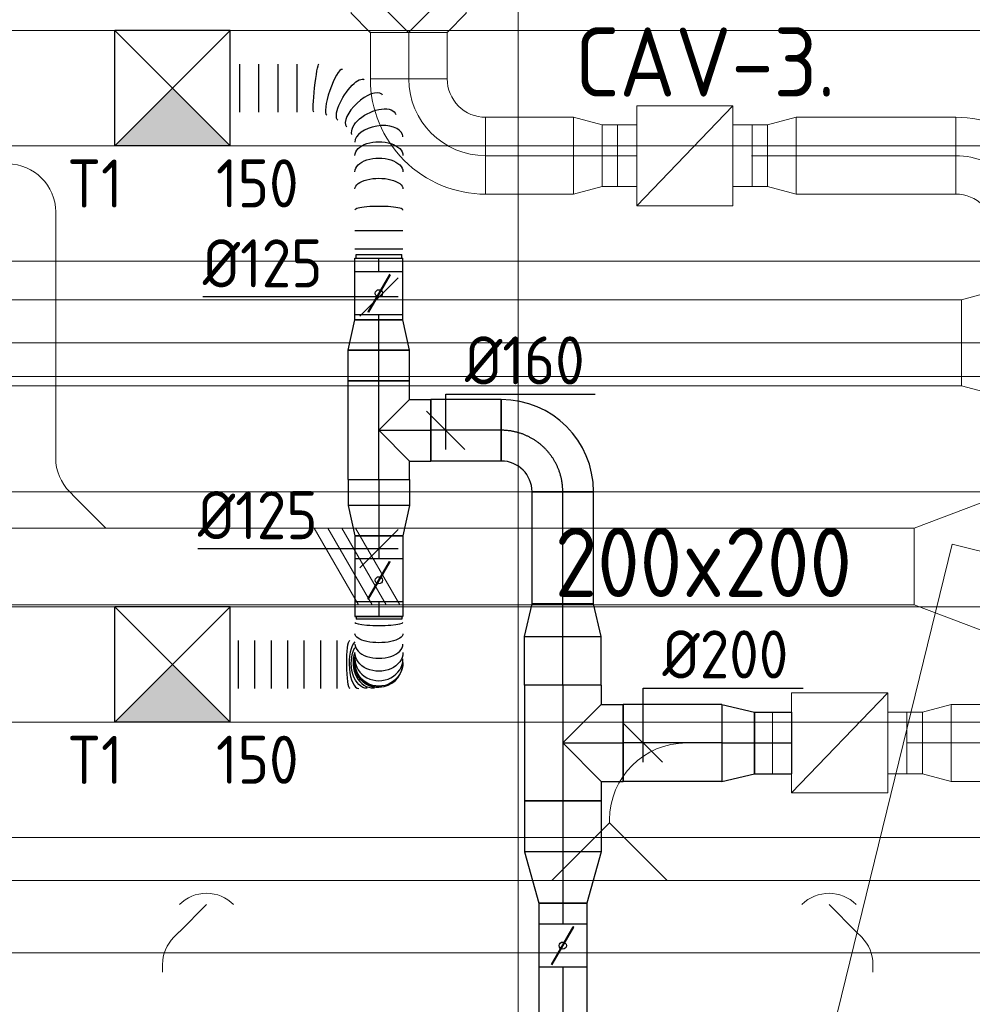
# Model space of a CAD drawing. Header units: millimetres. Extents: x -75017 to 35076, y -1757 to 51354.
# Tile 30 of 41: x -63218 to -60738, y 46312 to 48874. Entities that reach past the tile are written whole.
import ezdxf
from ezdxf.enums import TextEntityAlignment as Align

# ---------------------------------------------------------------- set-up
doc = ezdxf.new("R2010")
doc.units = ezdxf.units.MM
doc.header["$LTSCALE"] = 50
doc.linetypes.add('CENTER2', pattern=[28.575, 19.05, -3.175, 3.175, -3.175])
for name, color, linetype in [('4plfd', 254, 'Continuous'), ('WL570---_TOEVOER', 200, 'Continuous'), ('WL570---_TOEVOER_HL', 1, 'Continuous'), ('WL570---_TOEVOER_RST', 200, 'Continuous'), ('WL570---_TOEVOER_RST_HL', 1, 'Continuous'), ('WM570---_TOEVOER', 2, 'Continuous'), ('WM570---_TOEVOER_PR', 2, 'Continuous'), ('WM570---_TOEVOER_RST_PR', 1, 'Continuous')]:
    doc.layers.add(name, color=color, linetype=linetype)
for name, color, linetype, lineweight in [('WL570---_BESTAAND-HARTLIJN', 161, 'Continuous', 0), ('WL570---_BESTAAND-MAATVOERING', 160, 'Continuous', 0), ('WL570---_BESTAAND-RETOUR', 100, 'Continuous', 0), ('WL570---_BESTAAND-TOEVOER', 200, 'Continuous', 0), ('WL570---_DEMONTEREN', 10, 'Continuous', 0)]:
    doc.layers.add(name, color=color, linetype=linetype, lineweight=lineweight)
doc.layers.get('WL570---_DEMONTEREN').off()
doc.styles.add('BURO-025', font='ISO96.shx', dxfattribs={"height": 125})
doc.styles.add('MAATVOERING', font='ISO')

# ---------------------------------------------------------------- blocks, each defined once
blk = doc.blocks.new('OBO12500090H')
blk.add_lwpolyline([(62.5, -125, 0.414214), (-125, 62.5), (-125, -62.5, -0.414214), (-62.5, -125)], format="xyb", close=True)
at = {"invisible_edges": 15}
for points in [[(-114.1, -63.4), (-92.4, 59.7), (-125, 62.5), (-125, -62.5)], [(-103.6, -66.3), (-60.9, 51.2), (-92.4, 59.7), (-114.1, -63.4)], [(-93.8, -70.9), (-31.2, 37.4), (-60.9, 51.2), (-103.6, -66.3)], [(-84.8, -77.1), (-4.5, 18.6), (-31.2, 37.4), (-93.8, -70.9)], [(-77.1, -84.8), (18.6, -4.5), (-4.5, 18.6), (-84.8, -77.1)], [(-70.9, -93.8), (37.4, -31.2), (18.6, -4.5), (-77.1, -84.8)], [(-66.3, -103.6), (51.2, -60.9), (37.4, -31.2), (-70.9, -93.8)], [(-63.4, -114.1), (59.7, -92.4), (51.2, -60.9), (-66.3, -103.6)], [(-62.5, -125), (62.5, -125), (59.7, -92.4), (-63.4, -114.1)]]:
    blk.add_3dface(points, dxfattribs=at)
at = {"layer": 'WL570---_BESTAAND-HARTLIJN'}
blk.add_arc((-125, -125), 125, 0, 90, dxfattribs=at)
blk = doc.blocks.new('OAF12500045L')
blk.add_line((-138.4, 0), (138.4, 0))
blk.add_lwpolyline([(-88.4, 0), (-123.7, 35.4), (-35.4, 123.7), (88.4, 0)])
at = {"layer": 'WL570---_BESTAAND-HARTLIJN'}
blk.add_line((-79.5, 79.5), (0, 0), dxfattribs=at)
blk = doc.blocks.new('KARO')
for p, q in [((1, 0.5), (0, 0.5)), ((0, -0.5), (1, -0.5))]:
    blk.add_line(p, q)
at = {"invisible_edges": 15}
blk.add_3dface([(0, 0.5), (0, -0.5), (1, -0.5), (1, 0.5)], dxfattribs=at)
at = {"layer": 'WL570---_BESTAAND-HARTLIJN'}
blk.add_line((0, 0), (1, 0), dxfattribs=at)
blk = doc.blocks.new('RB45UP')
blk.add_lwpolyline([(0, -0.5), (0.707107, -0.5), (0.707107, 0.5), (0, 0.5, -0.133256), (0.128411, 0.465158, -0.106756), (0.25, 0.353553, -0.082828), (0.325143, 0.198077, -0.071352), (0.353553, 0, -0.071352), (0.325143, -0.198077, -0.082828), (0.25, -0.353553, -0.106756), (0.128411, -0.465158, -0.133256)], format="xyb", close=True)
at = {"layer": 'WL570---_BESTAAND-HARTLIJN'}
blk.add_line((0, 0), (0.707107, 0), dxfattribs=at)
blk = doc.blocks.new('OBO12500045O')
at = {"xscale": 125, "yscale": 125, "zscale": 125}
blk.add_blockref('RB45UP', (0, 0), dxfattribs=at)
blk = doc.blocks.new('RB45DO')
blk.add_lwpolyline([(0.707107, 0.5), (0, 0.5), (0, -0.5), (0.707107, -0.5, 0.133256), (0.835518, -0.465158, 0.106756), (0.957107, -0.353553, 0.082828), (1.032249, -0.198077, 0.071352), (1.06066, 0, 0.071352), (1.032249, 0.198077, 0.082828), (0.957107, 0.353553, 0.106756), (0.835518, 0.465158, 0.133256)], format="xyb", close=True)
at = {"layer": 'WL570---_BESTAAND-HARTLIJN'}
blk.add_line((0, 0), (1.06066, 0), dxfattribs=at)
blk = doc.blocks.new('OBO12500045N')
at = {"xscale": 125, "yscale": 125, "zscale": 125}
blk.add_blockref('RB45DO', (0, 0), dxfattribs=at)
blk = doc.blocks.new('OBO12500045H')
blk.add_lwpolyline([(62.5, -51.8, 0.198912), (7.6, 80.8), (-80.8, -7.6, -0.198912), (-62.5, -51.8)], format="xyb", close=True)
at = {"invisible_edges": 15}
for points in [[(-77.1, -11.6), (18.6, 68.7), (7.6, 80.8), (-80.8, -7.6)], [(-73.8, -15.9), (28.6, 55.8), (18.6, 68.7), (-77.1, -11.6)], [(-70.9, -20.5), (37.4, 42), (28.6, 55.8), (-73.8, -15.9)], [(-68.4, -25.4), (44.9, 27.5), (37.4, 42), (-70.9, -20.5)], [(-66.3, -30.4), (51.2, 12.4), (44.9, 27.5), (-68.4, -25.4)], [(-64.6, -35.6), (56.1, -3.2), (51.2, 12.4), (-66.3, -30.4)], [(-63.4, -40.9), (59.7, -19.2), (56.1, -3.2), (-64.6, -35.6)], [(-62.7, -46.3), (61.8, -35.4), (59.7, -19.2), (-63.4, -40.9)], [(-62.5, -51.8), (62.5, -51.8), (61.8, -35.4), (-62.7, -46.3)]]:
    blk.add_3dface(points, dxfattribs=at)
at = {"layer": 'WL570---_BESTAAND-HARTLIJN'}
blk.add_arc((-125, -51.8), 125, 0, 45, dxfattribs=at)
blk = doc.blocks.new('OTS20020020000H')
blk.add_lwpolyline([(-150, -100), (150, -100), (150, 100), (100, 150), (-100, 150), (-150, 100)], close=True)
at = {"layer": 'WL570---_BESTAAND-HARTLIJN'}
blk.add_line((-150, 0), (150, 0), dxfattribs=at)
at = {"layer": 'WL570---_BESTAAND-RETOUR'}
blk.add_lwpolyline([(-150, 0), (0, 150), (150, 0)], dxfattribs=at)
blk = doc.blocks.new('OBO20000090H')
blk.add_lwpolyline([(100, -200, 0.414214), (-200, 100), (-200, -100, -0.414214), (-100, -200)], format="xyb", close=True)
at = {"invisible_edges": 15}
for points in [[(-182.6, -101.5), (-147.9, 95.4), (-200, 100), (-200, -100)], [(-165.8, -106), (-97.4, 81.9), (-147.9, 95.4), (-182.6, -101.5)], [(-150, -113.4), (-50, 59.8), (-97.4, 81.9), (-165.8, -106)], [(-135.7, -123.4), (-7.2, 29.8), (-50, 59.8), (-150, -113.4)], [(-123.4, -135.7), (29.8, -7.2), (-7.2, 29.8), (-135.7, -123.4)], [(-113.4, -150), (59.8, -50), (29.8, -7.2), (-123.4, -135.7)], [(-106, -165.8), (81.9, -97.4), (59.8, -50), (-113.4, -150)], [(-101.5, -182.6), (95.4, -147.9), (81.9, -97.4), (-106, -165.8)], [(-100, -200), (100, -200), (95.4, -147.9), (-101.5, -182.6)]]:
    blk.add_3dface(points, dxfattribs=at)
at = {"layer": 'WL570---_BESTAAND-HARTLIJN'}
blk.add_arc((-200, -200), 200, 0, 90, dxfattribs=at)
blk = doc.blocks.new('KARH')
for p, q in [((1, 0.5), (0, 0.5)), ((0, -0.5), (1, -0.5))]:
    blk.add_line(p, q)
at = {"invisible_edges": 15}
blk.add_3dface([(0, 0.5), (0, -0.5), (1, -0.5), (1, 0.5)], dxfattribs=at)
blk = doc.blocks.new('OSV20012501390G')
blk.add_lwpolyline([(0, -100), (140, -62.5), (140, 62.5), (0, 100)], close=True)
at = {"layer": 'WL570---_BESTAAND-HARTLIJN'}
blk.add_line((0, 0), (140, 0), dxfattribs=at)
blk = doc.blocks.new('OSV28022401040G')
blk.add_lwpolyline([(0, -140), (104.5, -112), (104.5, 112), (0, 140)], close=True)
at = {"layer": 'WL570---_BESTAAND-HARTLIJN'}
blk.add_line((0, 0), (104.5, 0), dxfattribs=at)
blk = doc.blocks.new('VBX1601600016025000')
blk.add_lwpolyline([(50, -130), (300, -130), (300, 130), (50, 130)], close=True)
for points in [[(50, 80), (0, 80), (0, -80), (50, -80)], [(300, -80), (350, -80), (350, 80), (300, 80)]]:
    blk.add_lwpolyline(points)
at = {"layer": 'WL570---_BESTAAND-HARTLIJN'}
blk.add_line((300, 0), (350, 0), dxfattribs=at)
at = {"layer": 'WL570---_BESTAAND-TOEVOER'}
blk.add_line((50, -130), (300, 130), dxfattribs=at)
blk = doc.blocks.new('OSV2001600740G')
blk.add_lwpolyline([(0, -100), (74.6, -80), (74.6, 80), (0, 100)], close=True)
at = {"layer": 'WL570---_BESTAAND-HARTLIJN'}
blk.add_line((0, 0), (74.6, 0), dxfattribs=at)
blk = doc.blocks.new('VV235020020020002000G')
blk.add_lwpolyline([(0, -175), (200, -100), (200, 100), (0, 175)], close=True)
at = {"invisible_edges": 15}
blk.add_3dface([(0, -175), (200, -100), (200, 100), (0, 175)], dxfattribs=at)
blk = doc.blocks.new('OSV1251000460G')
blk.add_lwpolyline([(0, -62.5), (46.7, -50), (46.7, 50), (0, 62.5)], close=True)
at = {"layer": 'WL570---_BESTAAND-HARTLIJN'}
blk.add_line((0, 0), (46.7, 0), dxfattribs=at)
blk = doc.blocks.new('OBO10000045H')
blk.add_lwpolyline([(50, -41.4, 0.198912), (6.1, 64.6), (-64.6, -6.1, -0.198912), (-50, -41.4)], format="xyb", close=True)
at = {"invisible_edges": 15}
for points in [[(-61.7, -9.3), (14.9, 55), (6.1, 64.6), (-64.6, -6.1)], [(-59, -12.7), (22.9, 44.6), (14.9, 55), (-61.7, -9.3)], [(-56.7, -16.4), (29.9, 33.6), (22.9, 44.6), (-59, -12.7)], [(-54.7, -20.3), (35.9, 22), (29.9, 33.6), (-56.7, -16.4)], [(-53, -24.3), (41, 9.9), (35.9, 22), (-54.7, -20.3)], [(-51.7, -28.5), (44.9, -2.6), (41, 9.9), (-53, -24.3)], [(-50.8, -32.7), (47.7, -15.4), (44.9, -2.6), (-51.7, -28.5)], [(-50.2, -37.1), (49.4, -28.3), (47.7, -15.4), (-50.8, -32.7)], [(-50, -41.4), (50, -41.4), (49.4, -28.3), (-50.2, -37.1)]]:
    blk.add_3dface(points, dxfattribs=at)
at = {"layer": 'WL570---_BESTAAND-HARTLIJN'}
blk.add_arc((-100, -41.4), 100, 0, 45, dxfattribs=at)
blk = doc.blocks.new('OZA1250100045R')
blk.add_lwpolyline([(70.7, 0), (106.1, 35.4), (35.4, 106.1), (-70.7, 0)])
at = {"layer": 'WL570---_BESTAAND-HARTLIJN'}
blk.add_line((0, 0), (70.7, 70.7), dxfattribs=at)
at = {"layer": 'WL570---_BESTAAND-TOEVOER'}
blk.add_arc((0, 70.7), 100, 225, 315, dxfattribs=at)
blk = doc.blocks.new('OBO20000045H')
blk.add_lwpolyline([(100, -82.8, 0.198912), (12.1, 129.3), (-129.3, -12.1, -0.198912), (-100, -82.8)], format="xyb", close=True)
at = {"invisible_edges": 15}
for points in [[(-123.4, -18.6), (29.8, 110), (12.1, 129.3), (-129.3, -12.1)], [(-118.1, -25.5), (45.7, 89.2), (29.8, 110), (-123.4, -18.6)], [(-113.4, -32.8), (59.8, 67.2), (45.7, 89.2), (-118.1, -25.5)], [(-109.4, -40.6), (71.9, 43.9), (59.8, 67.2), (-113.4, -32.8)], [(-106, -48.6), (81.9, 19.8), (71.9, 43.9), (-109.4, -40.6)], [(-103.4, -57), (89.8, -5.2), (81.9, 19.8), (-106, -48.6)], [(-101.5, -65.5), (95.4, -30.7), (89.8, -5.2), (-103.4, -57)], [(-100.4, -74.1), (98.9, -56.7), (95.4, -30.7), (-101.5, -65.5)], [(-100, -82.8), (100, -82.8), (98.9, -56.7), (-100.4, -74.1)]]:
    blk.add_3dface(points, dxfattribs=at)
at = {"layer": 'WL570---_BESTAAND-HARTLIJN'}
blk.add_arc((-200, -82.8), 200, 0, 45, dxfattribs=at)
blk = doc.blocks.new('UISO')
for p, q in [((0, 0.18), (1, 0.757)), ((0, 0), (1, 0.577))]:
    blk.add_line(p, q)
at = {"layer": 'WL570---_BESTAAND-TOEVOER'}
for p, q in [((0, 0.36), (1, 0.937)), ((0, -0.18), (1, 0.397))]:
    blk.add_line(p, q, dxfattribs=at)
blk = doc.blocks.new('Block plafond 7e noord')
at = {"color": 8, "linetype": 'Continuous', "lineweight": 13}
for p, q in [((11250, -150), (11250, -7050)), ((150, -1350), (22347.2, -1350)), ((150, -1650), (22347.2, -1650)), ((150, -1950), (22347.2, -1950)), ((150, -1950), (22347.2, -1950)), ((150, -2250), (22347.2, -2250)), ((150, -2550), (22347.2, -2550)), ((150, -2850), (22347.2, -2850)), ((150, -3150), (22347.2, -3150)), ((150, -3450), (22347.2, -3450)), ((150, -3750), (22347.2, -3750))]:
    blk.add_line(p, q, dxfattribs=at)
at = {"layer": '4plfd', "linetype": 'Continuous', "lineweight": 18, "flags": 128}
blk.add_lwpolyline([(15090.2, -5799.8), (15095.2, -5799.9, 0.465532), (16082.1, -4670.6), (16075.8, -4629.7), (15914.9, -3564.8), (12379.6, -2686.2), (12379.6, -2686.2), (11921.1, -4555.5), (11615.9, -5799.7)], format="xyb", close=True, dxfattribs=at)
blk = doc.blocks.new('*U451')
at = {"color": 0, "ltscale": 10}
for p, q in [((150, 150, -2500), (-150, 150, -2500)), ((-150, -150, -2500), (-150, 150, -2500)), ((150, -150, -2500), (-150, 150, -2500)), ((-150, -150, -2500), (150, 150, -2500)), ((150, -150, -2500), (150, 150, -2500)), ((150, -150, -2500), (-150, -150, -2500))]:
    blk.add_line(p, q, dxfattribs=at)
at = {"layer": 'WL570---_TOEVOER_RST_HL', "linetype": 'CENTER2'}
blk.add_circle((0, 0, -2500), 0.075, dxfattribs=at)
at = {"layer": 'WL570---_TOEVOER_RST', "color": 2, "style": 'BURO-025'}
for tag in ['MC', 'Q']:
    blk.add_attdef(tag, text='', height=125, dxfattribs=at).set_placement((0, 0), align=Align.MIDDLE)
at = {"layer": 'WM570---_TOEVOER_RST_PR', "color": 2, "style": 'BURO-025'}
blk.add_attdef('POSNR', text='', height=125, dxfattribs=at).set_placement((0, 0), align=Align.MIDDLE)
blk = doc.blocks.new('*U483')
at = {"color": 0, "ltscale": 10}
for p, q in [((-100, 100, -2700), (-100, 157.3, -2700)), ((-100, 157.3, -2700), (100, 157.3, -2700)), ((100, 100, -2700), (100, 157.3, -2700)), ((-150.3, 100, -2700), (-100, 100, -2700)), ((-150.3, 100, -2700), (-150.3, -100, -2700)), ((-100, 100, -2700), (0, 0, -2700)), ((100, 100, -2700), (0, 0, -2700)), ((100, 100, -2700), (150.3, 100, -2700)), ((150.3, 100, -2700), (150.3, -100, -2700)), ((-150.3, -100, -2700), (150.3, -100, -2700))]:
    blk.add_line(p, q, dxfattribs=at)
at = {"layer": 'WL570---_TOEVOER_HL', "linetype": 'CENTER2'}
for p, q in [((0, 0, -2700), (0, 157.3, -2700)), ((-150.3, 0, -2700), (150.3, 0, -2700))]:
    blk.add_line(p, q, dxfattribs=at)
at = {"layer": 'WM570---_TOEVOER_PR', "color": 2, "style": 'BURO-025'}
blk.add_attdef('POSNR', text='', height=125, dxfattribs=at).set_placement((0, 0), align=Align.MIDDLE)
blk = doc.blocks.new('*U484')
at = {"color": 0, "ltscale": 10}
for p, q in [((0, 80, -2700), (96.7, 80, -2700)), ((0, -80, -2700), (0, 80, -2700)), ((96.7, 80, -2700), (96.7, -80, -2700)), ((0, -80, -2700), (96.7, -80, -2700))]:
    blk.add_line(p, q, dxfattribs=at)
at = {"layer": 'WL570---_TOEVOER_HL', "linetype": 'CENTER2'}
blk.add_line((0, 0, -2700), (96.7, 0, -2700), dxfattribs=at)
at = {"layer": 'WM570---_TOEVOER_PR', "color": 2, "style": 'BURO-025'}
blk.add_attdef('POSNR', text='', height=125, dxfattribs=at).set_placement((0, 0), align=Align.MIDDLE)
blk = doc.blocks.new('*U486')
at = {"color": 0, "ltscale": 10}
for p, q in [((0, 100, -2700), (85.2, 80, -2700)), ((0, 100, -2700), (0, -100, -2700)), ((85.2, 80, -2700), (85.2, -80, -2700)), ((0, -100, -2700), (85.2, -80, -2700))]:
    blk.add_line(p, q, dxfattribs=at)
at = {"layer": 'WL570---_TOEVOER_HL', "linetype": 'CENTER2'}
blk.add_line((0, 0, -2700), (85.2, 0, -2700), dxfattribs=at)
for centre in [(0, 0, -2700), (85.2, 0, -2700)]:
    blk.add_circle(centre, 0.075, dxfattribs=at)
at = {"layer": 'WM570---_TOEVOER_PR', "color": 2, "style": 'BURO-025'}
blk.add_attdef('POSNR', text='', height=125, dxfattribs=at).set_placement((0, 0), align=Align.MIDDLE)
blk = doc.blocks.new('*U487')
at = {"color": 0, "ltscale": 10}
for p, q in [((0, 80, -2700), (67.9, 80, -2700)), ((0, -80, -2700), (0, 80, -2700)), ((67.9, 80, -2700), (67.9, -80, -2700)), ((0, -80, -2700), (67.9, -80, -2700))]:
    blk.add_line(p, q, dxfattribs=at)
at = {"layer": 'WL570---_TOEVOER_HL', "linetype": 'CENTER2'}
blk.add_line((0, 0, -2700), (67.9, 0, -2700), dxfattribs=at)
at = {"layer": 'WM570---_TOEVOER_PR', "color": 2, "style": 'BURO-025'}
blk.add_attdef('POSNR', text='', height=125, dxfattribs=at).set_placement((0, 0), align=Align.MIDDLE)
blk = doc.blocks.new('*U488')
at = {"color": 0, "ltscale": 10}
for p, q in [((0, 80, -2700), (183.7, 80, -2700)), ((0, -80, -2700), (0, 80, -2700)), ((183.7, 80, -2700), (183.7, -80, -2700)), ((0, -80, -2700), (183.7, -80, -2700))]:
    blk.add_line(p, q, dxfattribs=at)
at = {"layer": 'WL570---_TOEVOER_HL', "linetype": 'CENTER2'}
blk.add_line((0, 0, -2700), (183.7, 0, -2700), dxfattribs=at)
at = {"layer": 'WM570---_TOEVOER_PR', "color": 2, "style": 'BURO-025'}
blk.add_attdef('POSNR', text='', height=125, dxfattribs=at).set_placement((0, 0), align=Align.MIDDLE)
blk = doc.blocks.new('*U489')
at = {"color": 0, "ltscale": 10}
for p, q in [((-128.3, 80, -2700), (128.3, 80, -2700)), ((-128.3, 80, -2700), (-128.3, -80, -2700)), ((128.3, 80, -2700), (128.3, -80, -2700)), ((0, 0, -2700), (-80, -80, -2700)), ((0, 0, -2700), (80, -80, -2700)), ((-128.3, -80, -2700), (-80, -80, -2700)), ((-80, -80, -2700), (-80, -134.9, -2700)), ((80, -80, -2700), (128.3, -80, -2700)), ((80, -80, -2700), (80, -134.9, -2700)), ((80, -134.9, -2700), (-80, -134.9, -2700))]:
    blk.add_line(p, q, dxfattribs=at)
at = {"layer": 'WL570---_TOEVOER_HL', "linetype": 'CENTER2'}
for p, q in [((-128.3, 0, -2700), (128.3, 0, -2700)), ((0, 0, -2700), (0, -134.9, -2700))]:
    blk.add_line(p, q, dxfattribs=at)
at = {"layer": 'WM570---_TOEVOER_PR', "color": 2, "style": 'BURO-025'}
blk.add_attdef('POSNR', text='', height=125, dxfattribs=at).set_placement((0, 0), align=Align.MIDDLE)
blk = doc.blocks.new('*U490')
at = {"color": 0, "ltscale": 10}
for p, q in [((0, 80, -2700), (80.6, 80, -2700)), ((0, -80, -2700), (0, 80, -2700)), ((80.6, 80, -2700), (80.6, -80, -2700)), ((0, -80, -2700), (80.6, -80, -2700))]:
    blk.add_line(p, q, dxfattribs=at)
at = {"layer": 'WL570---_TOEVOER_HL', "linetype": 'CENTER2'}
blk.add_line((0, 0, -2700), (80.6, 0, -2700), dxfattribs=at)
at = {"layer": 'WM570---_TOEVOER_PR', "color": 2, "style": 'BURO-025'}
blk.add_attdef('POSNR', text='', height=125, dxfattribs=at).set_placement((0, 0), align=Align.MIDDLE)
blk = doc.blocks.new('*U491')
at = {"color": 0, "ltscale": 10}
for p, q in [((0, 62.5, -2700), (59.6, 62.5, -2700)), ((0, -62.5, -2700), (0, 62.5, -2700)), ((0, -62.5, -2700), (59.6, -62.5, -2700))]:
    blk.add_line(p, q, dxfattribs=at)
at = {"layer": 'WL570---_TOEVOER_HL', "linetype": 'CENTER2'}
blk.add_line((0, 0, -2700), (59.6, 0, -2700), dxfattribs=at)
at = {"layer": 'WM570---_TOEVOER_PR', "color": 2, "style": 'BURO-025'}
blk.add_attdef('POSNR', text='', height=125, dxfattribs=at).set_placement((0, 0), align=Align.MIDDLE)
blk = doc.blocks.new('*U492')
at = {"color": 0, "ltscale": 10}
for p, q in [((0, 80, -2700), (78.2, 62.5, -2700)), ((0, 80, -2700), (0, -80, -2700)), ((78.2, 62.5, -2700), (78.2, -62.5, -2700)), ((0, -80, -2700), (78.2, -62.5, -2700))]:
    blk.add_line(p, q, dxfattribs=at)
at = {"layer": 'WL570---_TOEVOER_HL', "linetype": 'CENTER2'}
blk.add_line((0, 0, -2700), (78.2, 0, -2700), dxfattribs=at)
for centre in [(0, 0, -2700), (78.2, 0, -2700)]:
    blk.add_circle(centre, 0.075, dxfattribs=at)
at = {"layer": 'WM570---_TOEVOER_PR', "color": 2, "style": 'BURO-025'}
blk.add_attdef('POSNR', text='', height=125, dxfattribs=at).set_placement((0, 0), align=Align.MIDDLE)
blk = doc.blocks.new('*U493')
at = {"ltscale": 10}
for p, q in [((-56.5, 62.5, -2700), (56.4, 62.5, -2700)), ((-56.5, -62.5, -2700), (-56.5, 62.5, -2700)), ((56.4, 62.5, -2700), (56.4, -62.5, -2700)), ((94.4, 59.4, -2700), (100.7, 59.4, -2700)), ((100.7, 59.4, -2700), (100.7, -59.4, -2700)), ((-49.4, 27.3, -2700), (-48.4, 29.1, -2700)), ((48.4, -29.1, -2700), (-49.4, 27.3, -2700)), ((49.4, -27.3, -2700), (-48.4, 29.1, -2700)), ((48.4, -29.1, -2700), (49.4, -27.3, -2700)), ((-56.5, -62.5, -2700), (56.4, -62.5, -2700)), ((94.4, -59.4, -2700), (100.7, -59.4, -2700))]:
    blk.add_line(p, q, dxfattribs=at)
blk.add_circle((0, 0, -2700), 9.41, dxfattribs=at)
at = {"layer": 'WL570---_TOEVOER', "color": 2, "style": 'BURO-025'}
blk.add_attdef('I', text='', height=125, dxfattribs=at).set_placement((0, 0), align=Align.MIDDLE)
at = {"layer": 'WM570---_TOEVOER_PR', "color": 2, "style": 'BURO-025'}
blk.add_attdef('POSNR', text='', height=125, dxfattribs=at).set_placement((0, 0), align=Align.MIDDLE)
blk = doc.blocks.new('*U494')
at = {"color": 0, "ltscale": 10}
for p, q in [((0, 80, -2700), (78.2, 62.5, -2700)), ((0, 80, -2700), (0, -80, -2700)), ((78.2, 62.5, -2700), (78.2, -62.5, -2700)), ((0, -80, -2700), (78.2, -62.5, -2700))]:
    blk.add_line(p, q, dxfattribs=at)
at = {"layer": 'WL570---_TOEVOER_HL', "linetype": 'CENTER2'}
blk.add_line((0, 0, -2700), (78.2, 0, -2700), dxfattribs=at)
for centre in [(0, 0, -2700), (78.2, 0, -2700)]:
    blk.add_circle(centre, 0.075, dxfattribs=at)
at = {"layer": 'WM570---_TOEVOER_PR', "color": 2, "style": 'BURO-025'}
blk.add_attdef('POSNR', text='', height=125, dxfattribs=at).set_placement((0, 0), align=Align.MIDDLE)
blk = doc.blocks.new('*U495')
at = {"color": 0, "ltscale": 10}
for p, q in [((0, 62.5, -2700), (12.9, 62.5, -2700)), ((0, -62.5, -2700), (0, 62.5, -2700)), ((0, -62.5, -2700), (12.9, -62.5, -2700))]:
    blk.add_line(p, q, dxfattribs=at)
at = {"layer": 'WL570---_TOEVOER_HL', "linetype": 'CENTER2'}
blk.add_line((0, 0, -2700), (12.9, 0, -2700), dxfattribs=at)
at = {"layer": 'WM570---_TOEVOER_PR', "color": 2, "style": 'BURO-025'}
blk.add_attdef('POSNR', text='', height=125, dxfattribs=at).set_placement((0, 0), align=Align.MIDDLE)
blk = doc.blocks.new('*U496')
at = {"ltscale": 10}
for p, q in [((-56.4, 62.5, -2700), (56.5, 62.5, -2700)), ((-56.4, -62.5, -2700), (-56.4, 62.5, -2700)), ((56.5, 62.5, -2700), (56.5, -62.5, -2700)), ((91.6, 59.4, -2700), (100.8, 59.4, -2700)), ((100.8, 59.4, -2700), (100.8, -59.4, -2700)), ((-49.4, 27.3, -2700), (-48.4, 29.1, -2700)), ((48.4, -29.1, -2700), (-49.4, 27.3, -2700)), ((49.4, -27.3, -2700), (-48.4, 29.1, -2700)), ((48.4, -29.1, -2700), (49.4, -27.3, -2700)), ((-56.4, -62.5, -2700), (56.5, -62.5, -2700)), ((91.6, -59.4, -2700), (100.8, -59.4, -2700))]:
    blk.add_line(p, q, dxfattribs=at)
blk.add_circle((0, 0, -2700), 9.41, dxfattribs=at)
at = {"layer": 'WL570---_TOEVOER', "color": 2, "style": 'BURO-025'}
blk.add_attdef('I', text='', height=125, dxfattribs=at).set_placement((0, 0), align=Align.MIDDLE)
at = {"layer": 'WM570---_TOEVOER_PR', "color": 2, "style": 'BURO-025'}
blk.add_attdef('POSNR', text='', height=125, dxfattribs=at).set_placement((0, 0), align=Align.MIDDLE)
blk = doc.blocks.new('*U497')
at = {"color": 0, "ltscale": 10}
for p, q in [((0, 80, -2700), (291.5, 80, -2700)), ((0, -80, -2700), (0, 80, -2700)), ((291.5, 80, -2700), (291.5, -80, -2700)), ((0, -80, -2700), (291.5, -80, -2700))]:
    blk.add_line(p, q, dxfattribs=at)
at = {"layer": 'WL570---_TOEVOER_HL', "linetype": 'CENTER2'}
blk.add_line((0, 0, -2700), (291.5, 0, -2700), dxfattribs=at)
at = {"layer": 'WM570---_TOEVOER_PR', "color": 2, "style": 'BURO-025'}
blk.add_attdef('POSNR', text='', height=125, dxfattribs=at).set_placement((0, 0), align=Align.MIDDLE)
blk = doc.blocks.new('*U498')
at = {"color": 0, "ltscale": 10}
for p, q in [((-80, 160, -2700), (80, 160, -2700)), ((-160, -80, -2700), (-160, 80, -2700))]:
    blk.add_line(p, q, dxfattribs=at)
for radius, end in [(80, 360), (240, 0)]:
    blk.add_arc((-160, 160, -2700), radius, 270, end, dxfattribs=at)
at = {"layer": 'WL570---_TOEVOER_HL', "linetype": 'CENTER2'}
blk.add_arc((-160, 160, -2700), 160, 270, 0, dxfattribs=at)
at = {"layer": 'WM570---_TOEVOER_PR', "color": 2, "style": 'BURO-025'}
blk.add_attdef('POSNR', text='', height=125, dxfattribs=at).set_placement((0, 0), align=Align.MIDDLE)
blk = doc.blocks.new('*U499')
at = {"color": 0, "ltscale": 10}
for p, q in [((0, 100, -2700), (132.7, 100, -2700)), ((0, -100, -2700), (0, 100, -2700)), ((132.7, 100, -2700), (132.7, -100, -2700)), ((0, -100, -2700), (132.7, -100, -2700))]:
    blk.add_line(p, q, dxfattribs=at)
at = {"layer": 'WL570---_TOEVOER_HL', "linetype": 'CENTER2'}
blk.add_line((0, 0, -2700), (132.7, 0, -2700), dxfattribs=at)
at = {"layer": 'WM570---_TOEVOER_PR', "color": 2, "style": 'BURO-025'}
blk.add_attdef('POSNR', text='', height=125, dxfattribs=at).set_placement((0, 0), align=Align.MIDDLE)
blk = doc.blocks.new('*U500')
at = {"color": 0, "ltscale": 10}
for p, q in [((0, 100, -2700), (126.7, 100, -2700)), ((0, -100, -2700), (0, 100, -2700)), ((126.7, 100, -2700), (126.7, -100, -2700)), ((0, -100, -2700), (126.7, -100, -2700))]:
    blk.add_line(p, q, dxfattribs=at)
at = {"layer": 'WL570---_TOEVOER_HL', "linetype": 'CENTER2'}
blk.add_line((0, 0, -2700), (126.7, 0, -2700), dxfattribs=at)
at = {"layer": 'WM570---_TOEVOER_PR', "color": 2, "style": 'BURO-025'}
blk.add_attdef('POSNR', text='', height=125, dxfattribs=at).set_placement((0, 0), align=Align.MIDDLE)
blk = doc.blocks.new('*U501')
at = {"color": 0, "ltscale": 10}
for p, q in [((0, 100, -2700), (256.8, 100, -2700)), ((0, -100, -2700), (0, 100, -2700)), ((256.8, 100, -2700), (256.8, -100, -2700)), ((0, -100, -2700), (256.8, -100, -2700))]:
    blk.add_line(p, q, dxfattribs=at)
at = {"layer": 'WL570---_TOEVOER_HL', "linetype": 'CENTER2'}
blk.add_line((0, 0, -2700), (256.8, 0, -2700), dxfattribs=at)
at = {"layer": 'WM570---_TOEVOER_PR', "color": 2, "style": 'BURO-025'}
blk.add_attdef('POSNR', text='', height=125, dxfattribs=at).set_placement((0, 0), align=Align.MIDDLE)
blk = doc.blocks.new('*U502')
at = {"color": 0, "ltscale": 10}
for p, q in [((0, 100, -2700), (85.2, 80, -2700)), ((0, 100, -2700), (0, -100, -2700)), ((85.2, 80, -2700), (85.2, -80, -2700)), ((0, -100, -2700), (85.2, -80, -2700))]:
    blk.add_line(p, q, dxfattribs=at)
at = {"layer": 'WL570---_TOEVOER_HL', "linetype": 'CENTER2'}
blk.add_line((0, 0, -2700), (85.2, 0, -2700), dxfattribs=at)
for centre in [(0, 0, -2700), (85.2, 0, -2700)]:
    blk.add_circle(centre, 0.075, dxfattribs=at)
at = {"layer": 'WM570---_TOEVOER_PR', "color": 2, "style": 'BURO-025'}
blk.add_attdef('POSNR', text='', height=125, dxfattribs=at).set_placement((0, 0), align=Align.MIDDLE)
blk = doc.blocks.new('*U503')
at = {"color": 0, "ltscale": 10}
for p, q in [((0, 62.5, -2700), (37.9, 62.5, -2700)), ((37.9, 62.5, -2700), (37.9, -62.5, -2700)), ((0, -62.5, -2700), (37.9, -62.5, -2700))]:
    blk.add_line(p, q, dxfattribs=at)
at = {"layer": 'WL570---_TOEVOER_HL', "linetype": 'CENTER2'}
blk.add_line((0, 0, -2700), (37.9, 0, -2700), dxfattribs=at)
at = {"layer": 'WM570---_TOEVOER_PR', "color": 2, "style": 'BURO-025'}
blk.add_attdef('POSNR', text='', height=125, dxfattribs=at).set_placement((0, 0), align=Align.MIDDLE)
blk = doc.blocks.new('*U504')
at = {"color": 0, "ltscale": 10}
for p, q in [((0, -62.5, -2700), (0, 62.5, -2700)), ((185.4, -13.3, -2700), (185.3, -11.6, -2700)), ((187.5, -108.4, -2700), (62.5, -108.4, -2700)), ((187.5, -151.3, -2700), (62.5, -151.3, -2700)), ((187.5, -194.2, -2700), (62.5, -194.2, -2700)), ((187.5, -237.1, -2700), (62.5, -237.1, -2700)), ((187.5, -280, -2700), (62.5, -280, -2700)), ((187.5, -322.9, -2700), (62.5, -322.9, -2700)), ((187.5, -365.8, -2700), (62.5, -365.8, -2700)), ((187.5, -387.3, -2700), (62.5, -387.3, -2700))]:
    blk.add_line(p, q, dxfattribs=at)
for centre, major_axis, ratio, start_param, end_param in [((15.2, 0, -2700), (0, -62.5), 0.126728, 0, 3.141593), ((71.4, 0, -2700), (0, -62.5), 0.594085, 0, 3.141593), ((109.8, 0, -2700), (0, -62.5), 0.913574, 0, 3.141593), ((120.6, 0, -2700), (39.4, 48.8), 0.992192, 5.608361, 6.974316), ((120.6, 0, -2700), (39.4, 48.8), 0.992192, 3.816417, 5.608361), ((123, -17.4, -2700), (62.3, 4.9), 0.798719, 4.167494, 6.26631), ((124.7, -53.4, -2700), (62.5, 1.5), 0.385307, 3.464546, 6.279725)]:
    blk.add_ellipse(centre, major_axis=major_axis, ratio=ratio, start_param=start_param, end_param=end_param, dxfattribs=at)
at = {"color": 0, "ltscale": 10, "extrusion": (0, 0, -1)}
for centre, major_axis, ratio, start_param, end_param in [((44.7, 0, -2700), (0, 62.5), 0.372172, 0, 3.141593), ((93.5, 0, -2700), (0, 62.5), 0.778438, 0, 3.141593), ((119.1, 0, -2700), (0, 62.5), 0.99095, 0, 3.141593), ((121.9, -5.9, -2700), (-61.7, -9.8), 0.929875, 3.088947, 5.120799), ((124, -33.6, -2700), (-62.4, -2.9), 0.61292, 3.134084, 5.50393), ((125, -75.5, -2700), (62.5, 0.5), 0.131422, 6.282163, 9.423755)]:
    blk.add_ellipse(centre, major_axis=major_axis, ratio=ratio, start_param=start_param, end_param=end_param, dxfattribs=at)
at = {"layer": 'WM570---_TOEVOER_PR', "color": 2, "style": 'BURO-025'}
blk.add_attdef('POSNR', text='', height=125, dxfattribs=at).set_placement((0, 0), align=Align.MIDDLE)
blk = doc.blocks.new('*U505')
at = {"color": 0, "ltscale": 10}
for p, q in [((0, 62.5, -2700), (35.1, 62.5, -2700)), ((35.1, 62.5, -2700), (35.1, -62.5, -2700)), ((0, -62.5, -2700), (35.1, -62.5, -2700))]:
    blk.add_line(p, q, dxfattribs=at)
at = {"layer": 'WL570---_TOEVOER_HL', "linetype": 'CENTER2'}
blk.add_line((0, 0, -2700), (35.1, 0, -2700), dxfattribs=at)
at = {"layer": 'WM570---_TOEVOER_PR', "color": 2, "style": 'BURO-025'}
blk.add_attdef('POSNR', text='', height=125, dxfattribs=at).set_placement((0, 0), align=Align.MIDDLE)
blk = doc.blocks.new('*U506')
at = {"color": 0, "ltscale": 10}
for p, q in [((379.7, 387.3, -2700), (504.7, 387.3, -2700)), ((379.7, 362.3, -2700), (504.7, 362.3, -2700)), ((379.7, 312.4, -2700), (504.7, 312.4, -2700)), ((379.7, 262.4, -2700), (504.7, 262.4, -2700)), ((379.7, 212.5, -2700), (504.7, 212.5, -2700)), ((491.1, 94.5, -2700), (491.3, 95.1, -2700)), ((0, 62.5, -2700), (0, -62.5, -2700)), ((24.1, 62.5, -2700), (24.1, -62.5, -2700)), ((72.2, 62.5, -2700), (72.2, -62.5, -2700))]:
    blk.add_line(p, q, dxfattribs=at)
at = {"color": 0, "ltscale": 10, "extrusion": (0, 0, -1)}
for centre, major_axis, ratio, start_param, end_param in [((442.2, 162.8, -2700), (-62.5, 6.8), 0.074407, 0.008082, 3.149674), ((411.4, 72.4, -2700), (-53.1, 33.7), 0.346496, 0.042581, 3.184174), ((179.9, 0, -2700), (0, 62.5), 0.445991, 0, 3.141593), ((224.7, 0, -2700), (0, 62.5), 0.571807, 0, 3.141593), ((267.1, 0, -2700), (0, 62.5), 0.571807, 0, 3.141593), ((347.7, 12.8, -2700), (-28.2, 56.3), 0.524351, 0.07843, 3.220023)]:
    blk.add_ellipse(centre, major_axis=major_axis, ratio=ratio, start_param=start_param, end_param=end_param, dxfattribs=at)
at = {"color": 0, "ltscale": 10}
for centre, major_axis, ratio, start_param, end_param in [((431.7, 115.1, -2700), (59.5, -20.3), 0.218037, 0.024735, 3.116858), ((382.8, 37.5, -2700), (42.8, -46.1), 0.450932, 0.061288, 3.080305), ((125.1, 0, -2700), (0, -62.5), 0.153362, 0, 3.141593), ((308.6, 0, -2700), (9.9, -62.3), 0.562143, 0.089238, 3.052354), ((382.8, 37.5, -2700), (42.8, -46.1), 0.450932, 6.221897, 6.344473), ((308.6, 0, -2700), (9.9, -62.3), 0.562143, 6.193947, 6.372423)]:
    blk.add_ellipse(centre, major_axis=major_axis, ratio=ratio, start_param=start_param, end_param=end_param, dxfattribs=at)
at = {"layer": 'WM570---_TOEVOER_PR', "color": 2, "style": 'BURO-025'}
blk.add_attdef('POSNR', text='', height=125, dxfattribs=at).set_placement((0, 0), align=Align.MIDDLE)
blk = doc.blocks.new('*U507')
at = {"color": 0, "ltscale": 10}
for p, q in [((0, 100, -2700), (134.1, 62.5, -2700)), ((0, 100, -2700), (0, -100, -2700)), ((134.1, 62.5, -2700), (134.1, -62.5, -2700)), ((0, -100, -2700), (134.1, -62.5, -2700))]:
    blk.add_line(p, q, dxfattribs=at)
at = {"layer": 'WL570---_TOEVOER_HL', "linetype": 'CENTER2'}
blk.add_line((0, 0, -2700), (134.1, 0, -2700), dxfattribs=at)
for centre in [(0, 0, -2700), (134.1, 0, -2700)]:
    blk.add_circle(centre, 0.075, dxfattribs=at)
at = {"layer": 'WM570---_TOEVOER_PR', "color": 2, "style": 'BURO-025'}
blk.add_attdef('POSNR', text='', height=125, dxfattribs=at).set_placement((0, 0), align=Align.MIDDLE)
blk = doc.blocks.new('*U508')
at = {"color": 0, "ltscale": 10}
for p, q in [((0, 62.5, -2700), (53.9, 62.5, -2700)), ((0, -62.5, -2700), (0, 62.5, -2700)), ((0, -62.5, -2700), (53.9, -62.5, -2700))]:
    blk.add_line(p, q, dxfattribs=at)
at = {"layer": 'WL570---_TOEVOER_HL', "linetype": 'CENTER2'}
blk.add_line((0, 0, -2700), (53.9, 0, -2700), dxfattribs=at)
at = {"layer": 'WM570---_TOEVOER_PR', "color": 2, "style": 'BURO-025'}
blk.add_attdef('POSNR', text='', height=125, dxfattribs=at).set_placement((0, 0), align=Align.MIDDLE)
blk = doc.blocks.new('*U509')
at = {"ltscale": 10}
for p, q in [((-56.5, 62.5, -2700), (56.4, 62.5, -2700)), ((-56.5, -62.5, -2700), (-56.5, 62.5, -2700)), ((56.4, 62.5, -2700), (56.4, -62.5, -2700)), ((-49.4, 27.3, -2700), (-48.4, 29.1, -2700)), ((48.4, -29.1, -2700), (-49.4, 27.3, -2700)), ((49.4, -27.3, -2700), (-48.4, 29.1, -2700)), ((48.4, -29.1, -2700), (49.4, -27.3, -2700)), ((-56.5, -62.5, -2700), (56.4, -62.5, -2700))]:
    blk.add_line(p, q, dxfattribs=at)
blk.add_circle((0, 0, -2700), 9.41, dxfattribs=at)
at = {"layer": 'WL570---_TOEVOER', "color": 2, "style": 'BURO-025'}
blk.add_attdef('I', text='', height=125, dxfattribs=at).set_placement((0, 0), align=Align.MIDDLE)
at = {"layer": 'WM570---_TOEVOER_PR', "color": 2, "style": 'BURO-025'}
blk.add_attdef('POSNR', text='', height=125, dxfattribs=at).set_placement((0, 0), align=Align.MIDDLE)
blk = doc.blocks.new('*U510')
at = {"color": 0, "ltscale": 10}
for p, q in [((0, 62.5, -2700), (587.3, 62.5, -2700)), ((587.3, 62.5, -2700), (587.3, -62.5, -2700)), ((0, -62.5, -2700), (587.3, -62.5, -2700))]:
    blk.add_line(p, q, dxfattribs=at)
at = {"layer": 'WL570---_TOEVOER_HL', "linetype": 'CENTER2'}
blk.add_line((0, 0, -2700), (587.3, 0, -2700), dxfattribs=at)
at = {"layer": 'WM570---_TOEVOER_PR', "color": 2, "style": 'BURO-025'}
blk.add_attdef('POSNR', text='', height=125, dxfattribs=at).set_placement((0, 0), align=Align.MIDDLE)
blk = doc.blocks.new('*U514')
at = {"layer": 'WM570---_TOEVOER', "color": 0, "ltscale": 10}
for p, q in [((-50, -50), (50, 50)), ((50, 0), (-458.6, 0))]:
    blk.add_line(p, q, dxfattribs=at)
at = {"layer": 'WM570---_TOEVOER', "color": 0, "style": 'BURO-025'}
blk.add_text('%%c125', height=125, dxfattribs=at).set_placement((-458.6, 25))
blk = doc.blocks.new('*U515')
at = {"layer": 'WM570---_TOEVOER', "color": 0, "ltscale": 10}
for p, q in [((-50, -50), (50, 50)), ((50, 0), (-471.4, 0))]:
    blk.add_line(p, q, dxfattribs=at)
at = {"layer": 'WM570---_TOEVOER', "color": 0, "style": 'BURO-025'}
blk.add_text('%%c125', height=125, dxfattribs=at).set_placement((-471.4, 25))
blk = doc.blocks.new('*U516')
at = {"layer": 'WM570---_TOEVOER', "color": 0, "ltscale": 10}
for p, q in [((0, 142.9), (416.1, 142.9)), ((0, -50), (0, 142.9)), ((50, -50), (-50, 50))]:
    blk.add_line(p, q, dxfattribs=at)
at = {"layer": 'WM570---_TOEVOER', "color": 0, "style": 'BURO-025'}
blk.add_text('%%c200', height=125, dxfattribs=at).set_placement((50, 167.9))
blk = doc.blocks.new('*U517')
at = {"layer": 'WM570---_TOEVOER', "color": 0, "ltscale": 10}
for p, q in [((0, 94.3), (389.3, 94.3)), ((0, -50), (0, 94.3)), ((50, -50), (-50, 50))]:
    blk.add_line(p, q, dxfattribs=at)
at = {"layer": 'WM570---_TOEVOER', "color": 0, "style": 'BURO-025'}
blk.add_text('%%c160', height=125, dxfattribs=at).set_placement((50, 119.3))

msp = doc.modelspace()

# ---------------------------------------------------------------- hatches: boundary and pattern name
at = {"layer": 'WL570---_TOEVOER'}
for points in [[(-62820.1, 48695.8), (-62970.1, 48545.8), (-62670.1, 48545.8)], [(-62820.1, 47195.8), (-62970.1, 47045.8), (-62670.1, 47045.8)]]:
    msp.add_hatch(color=256, dxfattribs=at).paths.add_polyline_path(points)

# ---------------------------------------------------------------- block references
msp.add_blockref('Block plafond 7e noord', (-73170, 50195.8))
at = {"layer": 'WL570---_BESTAAND-RETOUR'}
for name, p, rotation in [('OTS20020020000H', (-62205.3, 48991.1), 180.000000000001), ('OBO20000090H', (-62204.9, 48520.2), 180), ('OBO20000045H', (-60697.9, 48520.2), 44.99999999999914), ('VBX1601600016025000', (-61311.3, 48520.2), 179.9999999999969), ('OSV2001600740G', (-61196.4, 48520.2), 180.0000000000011), ('OSV28022401040G', (-60661.3, 48033.4), 180.000000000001)]:
    msp.add_blockref(name, p, dxfattribs=dict(at, rotation=rotation))
for p, xscale, yscale, zscale, rotation in [((-62204.9, 48842.3), 122.1713549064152, 200, 200, 270), ((-61701.6, 48520.2), -41.65426006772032, 160, 160, 180), ((-61271.1, 48520.2), 41.65426006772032, 160, 160, 180.0000000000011)]:
    msp.add_blockref('KARO', p, dxfattribs=dict(at, xscale=xscale, yscale=yscale, zscale=zscale, rotation=rotation))
for p, xscale, yscale, zscale in [((-62004.9, 48520.2), 228.6533035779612, 200, 200), ((-61196.4, 48520.2), 415.7187666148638, 200, 200), ((-65713.5, 48033.4), 4947.755297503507, 224, 224)]:
    msp.add_blockref('KARO', p, dxfattribs=dict(at, xscale=xscale, yscale=yscale, zscale=zscale))
at = {"layer": 'WL570---_BESTAAND-RETOUR', "xscale": -1, "rotation": 180}
msp.add_blockref('OSV2001600740G', (-61776.2, 48520.2), dxfattribs=at)
at = {"layer": 'WL570---_BESTAAND-TOEVOER'}
for name, p, rotation in [('VV235020020020002000G', (-60689.6, 47451.3), 180.000000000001), ('VBX1601600016025000', (-60908.2, 46992), 179.9999999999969), ('OSV2001600740G', (-60793.3, 46992), 180.000000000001)]:
    msp.add_blockref(name, p, dxfattribs=dict(at, rotation=rotation))
for name, p, xscale, yscale, zscale, rotation in [('KARH', (-60889.6, 47451.3), 2370.939546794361, 200, 200, 180), ('UISO', (-62415.5, 47551.3), 200, 200, 200, 270), ('KARO', (-60867.9, 46992), 41.65426006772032, 160, 160, 180.000000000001), ('KARO', (-60632.6, 46992), 160.6047807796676, 200, 200, 180.000000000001)]:
    msp.add_blockref(name, p, dxfattribs=dict(at, xscale=xscale, yscale=yscale, zscale=zscale, rotation=rotation))
at = {"layer": 'WL570---_DEMONTEREN'}
for name, p in [('OBO12500090H', (-63124.2, 48498.8)), ('OAF12500045L', (-62993.7, 47551.3)), ('OTS20020020000H', (-61682.2, 46633.9))]:
    msp.add_blockref(name, p, dxfattribs=at)
for p, xscale, yscale, zscale, rotation in [((-63124.2, 48373.8), 228.3295795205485, 125, 125, 270), ((-63124.2, 48145.5), 225.01605862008, 125, 125, 270), ((-63124.2, 47937.1), 16.66111595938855, 125, 125, 270), ((-63124.2, 47846.9), 26.77669529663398, 125, 125, 270), ((-63087.6, 47645.2), 20.32276253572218, 125, 125, 315.0000000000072), ((-61298.4, 46992), -41.65426006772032, 160, 160, 180), ((-61682.2, 46792), 8.033562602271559, 200, 200, 270.000000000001), ((-60879.7, 46633.9), 430.1284376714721, 125, 125, 180), ((-62999.2, 46633.9), 1520.444066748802, 100, 100, 180), ((-62816.7, 46486.4), 20.25322287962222, 100, 100, 45.00000000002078), ((-61025.8, 46486.4), -20.25322287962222, 100, 100, 314.9999999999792), ((-62846, 46395.3), 20.34712610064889, 100, 100, 89.99999999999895), ((-60996.5, 46395.3), -20.34712610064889, 100, 100, 270.000000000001)]:
    msp.add_blockref('KARO', p, dxfattribs=dict(at, xscale=xscale, yscale=yscale, zscale=zscale, rotation=rotation))
for name, p, rotation in [('OBO12500045O', (-63124.2, 47848.7), 90), ('OBO12500045N', (-63124.2, 47733.6), 90), ('OBO12500045H', (-63124.2, 47681.8), 180), ('OBO20000090H', (-61682.2, 46992), 90.00000000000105), ('OSV20012501390G', (-62287.4, 46633.9), 180.000000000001), ('OSV1251000460G', (-62952.6, 46633.9), 179.9999999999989), ('OZA1250100045R', (-62731.6, 46571.4), 179.9999999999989), ('OBO10000045H', (-62846, 46457.1), 135.0000000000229)]:
    msp.add_blockref(name, p, dxfattribs=dict(at, rotation=rotation))
for p, xscale, yscale, zscale in [((-61482.2, 46992), 109.7746001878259, 200, 200), ((-62287.4, 46633.9), 455.1940389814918, 200, 200), ((-61532.6, 46633.9), 82.83149921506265, 200, 200), ((-62952.6, 46633.9), 525.1862111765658, 125, 125), ((-60833.1, 46633.9), 1511.973355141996, 100, 100)]:
    msp.add_blockref('KARO', p, dxfattribs=dict(at, xscale=xscale, yscale=yscale, zscale=zscale))
at = {"layer": 'WL570---_DEMONTEREN', "xscale": -1}
for name, p, rotation in [('OSV2001600740G', (-61373.1, 46992), 180), ('OSV20012501390G', (-61449.8, 46633.9), 180), ('OSV1251000460G', (-60879.7, 46633.9), 180), ('OZA1250100045R', (-61110.9, 46571.4), 180), ('OBO10000045H', (-60996.5, 46457.1), 224.9999999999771)]:
    msp.add_blockref(name, p, dxfattribs=dict(at, rotation=rotation))
at = {"layer": 'WL570---_TOEVOER'}
for name, p, rotation in [('*U506', (-62282.8, 48253.7, 2700), 90), ('*U496', (-62282.8, 48162.1, 2700), 90), ('*U505', (-62282.8, 48218.5, 2700), 90), ('*U495', (-62282.8, 48092.7, 2700), 90), ('*U494', (-62282.8, 48014.5, 2700), 90), ('*U490', (-62282.8, 47934, 2700), 90), ('*U489', (-62282.8, 47805.7, 2700), 90), ('*U488', (-61964.1, 47805.7, 2700), 180), ('*U498', (-61804.1, 47805.7, 2700), 90), ('*U487', (-62282.8, 47677.4, 2700), 270), ('*U497', (-61804.1, 47354.2, 2700), 90), ('*U492', (-62282.8, 47609.5, 2700), 270), ('*U491', (-62282.8, 47531.3, 2700), 270), ('*U493', (-62282.8, 47415.2, 2700), 270), ('*U503', (-62282.8, 47358.8, 2700), 270), ('*U486', (-61804.1, 47269, 2700), 90), ('*U504', (-62282.8, 47320.8, 2700), 270), ('*U500', (-61804.1, 47142.3, 2700), 90), ('*U483', (-61804.1, 46992, 2700), 270), ('*U501', (-61390.1, 46992, 2700), 180), ('*U499', (-61804.1, 46841.7, 2700), 270), ('*U507', (-61804.1, 46709, 2700), 270), ('*U508', (-61804.1, 46574.9, 2700), 270), ('*U509', (-61804.1, 46464.5, 2700), 270), ('*U510', (-61804.1, 46408.1, 2700), 270)]:
    msp.add_blockref(name, p, dxfattribs=dict(at, rotation=rotation))
for name, p in [('*U502', (-61390.1, 46992, 2700)), ('*U484', (-61304.9, 46992, 2700))]:
    msp.add_blockref(name, p, dxfattribs=at)
at = {"layer": 'WL570---_TOEVOER_RST'}
ref = msp.add_blockref('*U451', (-62820.1, 48695.8, 2500), dxfattribs=at)
ref.add_attrib('Q', '150', (-62706.7, 48385.8), dxfattribs={"color": 2, "height": 125, "style": 'BURO-025'})
ref.add_attrib('MC', 'T1', (-63094.5, 48385.4), dxfattribs={"color": 2, "height": 125, "style": 'BURO-025'})
ref = msp.add_blockref('*U451', (-62820.1, 47195.8, 2500), dxfattribs=at)
ref.add_attrib('Q', '150', (-62706.7, 46885.8), dxfattribs={"color": 2, "height": 125, "style": 'BURO-025'})
ref.add_attrib('MC', 'T1', (-63094.5, 46885.4), dxfattribs={"color": 2, "height": 125, "style": 'BURO-025'})
at = {"layer": 'WM570---_TOEVOER'}
for name, p in [('*U514', (-62282.8, 48152.6, 2700)), ('*U517', (-62108.8, 47805.7, 2700)), ('*U515', (-62282.8, 47497.3, 2700)), ('*U516', (-61594.7, 46992, 2700))]:
    msp.add_blockref(name, p, dxfattribs=at)

# ---------------------------------------------------------------- texts
at = {"layer": 'WL570---_BESTAAND-MAATVOERING', "style": 'MAATVOERING'}
for s, p in [('CAV-3.', (-61772.4, 48674.1)), ('200x200', (-61825, 47371.9))]:
    msp.add_text(s, height=180, dxfattribs=at).set_placement(p)

doc.saveas('drawing.dxf')
